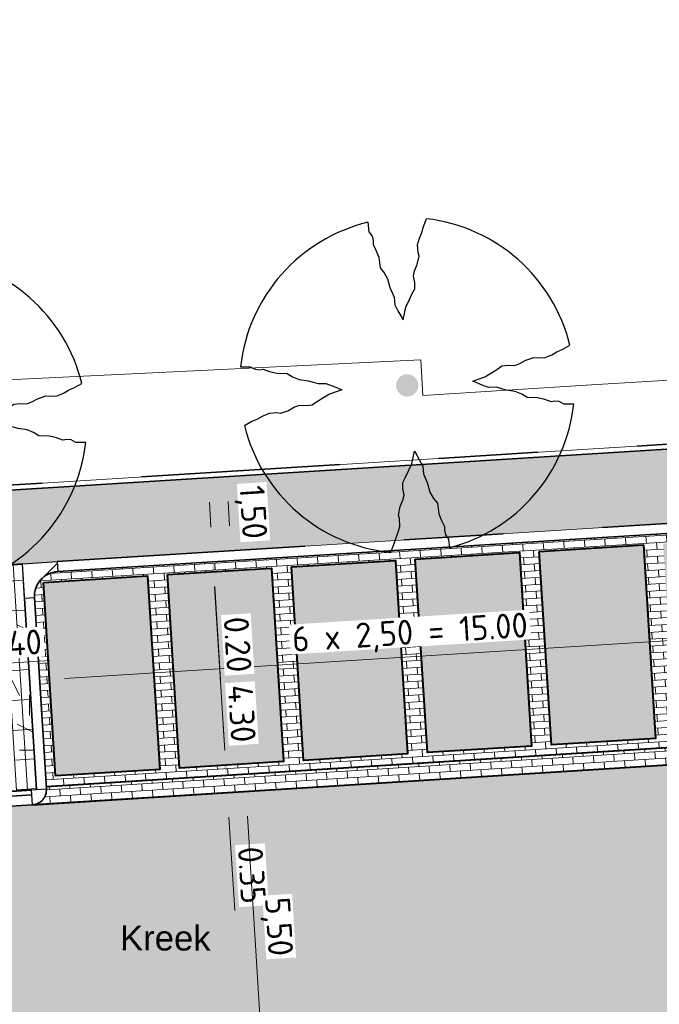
# Model space of a CAD drawing. Header units: metres. Extents: x 162305 to 163132, y 502542 to 502928.
# Tile 167 of 222: x 162602 to 162615, y 502749 to 502769. Entities that reach past the tile are written whole.
import ezdxf

# ---------------------------------------------------------------- set-up
doc = ezdxf.new("R2010")
doc.units = ezdxf.units.M
doc.linetypes.add('VH-OPSLUITBAND-SO', pattern=[10, 4, -2, 2, -2])
doc.linetypes.add('VH-TROTTOIRBAND-SO', pattern=[15, 5, -2, 2, -2, 2, -2])
for name, color, linetype, lineweight in [('N-BH-VH-MATERIAALGRENS-G', 7, 'Continuous', 40), ('N-WE-GR-GRAS-A-200', 62, 'Continuous', 18), ('N-WE-VH-KANTOPSLUITING_VOORKANTBAND-G', 50, 'Continuous', 35), ('N-WE-VH-OPENVERHARDING_BETONSTRAATSTEEN-A', 92, 'Continuous', 18), ('N-WE-VH-OPENVERHARDING_BETONSTRAATSTEEN-A-200', 92, 'Continuous', 18), ('N-WE-VH-OPENVERHARDING_TEGEL-A', 92, 'Continuous', 18), ('NW-HOEKELEMENT PARKEERPLAATS', 2, 'Continuous', 30), ('X-XX-AL-LEGENDA-G', 7, 'Continuous', 0), ('X-XX-AL-M', 7, 'Continuous', 18)]:
    doc.layers.add(name, color=color, linetype=linetype, lineweight=lineweight)
for name, color, linetype, lineweight, true_color in [('N-BH-VH-VERHARDING_BETONSTRAATSTEEN-Matje', 253, 'Continuous', 13, 0x828282), ('N-BH-VH-VERHARDING_TEGEL-A', 253, 'Continuous', 13, 0x828282), ('N-BH-VH-VERHARDING_TEGEL-Grijs', 253, 'Continuous', 13, 0x828282), ('N-WE-GR-BOOM-S', 3, 'Continuous', 25, 0x00ff00), ('N-WE-GR-PLANTGATVERBETERING-A', 92, 'Continuous', 13, 0x00bd00), ('N-WE-VH-GOOT_BSS-G', 5, 'Continuous', 35, 0x0000ff), ('N-WE-VH-KANTOPSLUITING_OPSLUITBAND_100X200-G', 150, 'VH-OPSLUITBAND-SO', 35, 0x007fff), ('N-WE-VH-KANTOPSLUITING_TROTTOIRBAND_180X200-G', 6, 'VH-TROTTOIRBAND-SO', 35, 0xff00ff)]:
    doc.layers.add(name, color=color, linetype=linetype, lineweight=lineweight, true_color=true_color)
doc.layers.add('X-XX-AL-HULPLIJN 01-G', color=1, linetype='Continuous', lineweight=18, true_color=0xff0000, plot=False)
doc.styles.add('NLCS-ISO-M200-T25', font='NLCS-ISO.ttf', dxfattribs={"height": 0.5})
doc.styles.add('StyleArial', font='arial.ttf')
doc.dimstyles.new('NLCS-M200-T25-PIJL_L2_H2', dxfattribs={"dimscale": 0.2, "dimtxt": 2.5, "dimasz": 2.5, "dimexe": 2, "dimexo": 2, "dimgap": 0.7, "dimtad": 1, "dimzin": 0, "dimdsep": 46, "dimtxsty": 'NLCS-ISO-M200-T25', "dimcen": 0, "dimdle": 2, "dimclrd": 256, "dimclre": 256, "dimclrt": 256, "dimazin": 0, "dimtfac": 1, "dimtdec": 3, "dimtofl": 0, "dimtmove": 0, "dimatfit": 3, "dimfxl": 2, "dimfxlon": 1, "dimtfillclr": 256, "dimtolj": 1, "dimtzin": 0, "dimlwd": -1, "dimlwe": -1, "dimarcsym": 0})
pattern_1 = [(0, (0, 0), (2, 2), [0.5, -1.5]), (0, (1.1, 1.2), (2, 2), [0.5, -1.5]), (90, (0.2, 0.7), (-2, 2), [0.5, -1.5]), (90, (1, 1.4), (-2, 2), [0.5, -1.5]), (45, (0.4, 1.4), (0, 2), [0.5, -2.328427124]), (135, (1.1, 0), (-2, 0), [0.5, -2.328427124]), (26.5650512, (0.5, 0.6), (2, 8e-10), [0.5, -3.972135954]), (26.5650512, (1.4, 1.6), (2, 8e-10), [0.5, -3.972135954]), (63.43494882, (1.4, 0), (1e-10, 2), [0.5, -3.972135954]), (63.43494882, (0.5, 0.9), (1e-10, 2), [0.5, -3.972135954]), (63.43494882, (1.2, 0.4), (1e-10, 2), [0.5, -3.972135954]), (116.5650512, (0, 1.1), (-8e-10, 2), [0.5, -3.972135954]), (153.43494882, (0.4, 0.3), (-2, 1e-10), [0.5, -3.972135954])]

# ---------------------------------------------------------------- blocks, each defined once
blk = doc.blocks.new('*D340')
at = {"layer": 'Defpoints', "color": 0, "transparency": 16777216}
for p in [(162617.35, 502756.75), (162602.381, 502755.779), (162602.404, 502755.414)]:
    blk.add_point(p, dxfattribs=at)
at = {"layer": 'X-XX-AL-M', "transparency": 16777216}
for p, q in [((162617.375, 502756.351), (162617.4, 502755.952)), ((162616.876, 502756.32), (162602.903, 502755.445)), ((162602.404, 502755.414), (162602.429, 502755.015))]:
    blk.add_line(p, q, dxfattribs=at)
for points in [[(162616.871, 502756.403), (162616.881, 502756.236), (162617.375, 502756.351)], [(162602.898, 502755.528), (162602.908, 502755.362), (162602.404, 502755.414)]]:
    blk.add_solid(points, dxfattribs=at)
at = {"layer": 'X-XX-AL-M', "transparency": 16777216, "insert": (162609.862, 502756.321), "char_height": 0.5, "attachment_point": 5, "rotation": 3.5814, "style": 'NLCS-ISO-M200-T25', "bg_fill": 3, "box_fill_scale": 1.1, "bg_fill_color": 256, "bg_fill_true_color": 13158600, "bg_fill_transparency": 0}
blk.add_mtext('\\A1;6 x 2,50 = 15.00', dxfattribs=at)
blk = doc.blocks.new('*D343')
at = {"layer": 'Defpoints', "color": 0, "transparency": 16777216}
for p in [(162600.185, 502755.655), (162599.848, 502754.635), (162600.248, 502754.65)]:
    blk.add_point(p, dxfattribs=at)
at = {"layer": 'X-XX-AL-M', "transparency": 16777216}
for p, q in [((162599.81, 502755.231), (162599.76, 502756.03)), ((162600.21, 502755.256), (162600.16, 502756.055)), ((162600.684, 502755.687), (162602.61, 502755.807)), ((162599.286, 502755.599), (162598.787, 502755.568))]:
    blk.add_line(p, q, dxfattribs=at)
for points in [[(162600.678, 502755.77), (162600.689, 502755.603), (162600.185, 502755.655)], [(162599.281, 502755.682), (162599.292, 502755.516), (162599.785, 502755.63)]]:
    blk.add_solid(points, dxfattribs=at)
at = {"layer": 'X-XX-AL-M', "transparency": 16777216, "insert": (162601.872, 502756.152), "char_height": 0.5, "attachment_point": 5, "rotation": 3.5814, "style": 'NLCS-ISO-M200-T25', "bg_fill": 3, "box_fill_scale": 1.1, "bg_fill_color": 256, "bg_fill_true_color": 13158600, "bg_fill_transparency": 0}
blk.add_mtext('\\A1;0.40', dxfattribs=at)
blk = doc.blocks.new('*D344')
at = {"layer": 'Defpoints', "color": 0, "transparency": 16777216}
for p in [(162605.894, 502757.792), (162606.106, 502757.805), (162606.5, 502753.521)]:
    blk.add_point(p, dxfattribs=at)
at = {"layer": 'X-XX-AL-M', "transparency": 16777216}
for p, q in [((162605.894, 502757.792), (162605.494, 502757.767)), ((162606.131, 502753.999), (162605.925, 502757.292)), ((162606.162, 502753.5), (162605.763, 502753.475))]:
    blk.add_line(p, q, dxfattribs=at)
for points in [[(162606.008, 502757.298), (162605.842, 502757.287), (162605.894, 502757.792)], [(162606.214, 502754.004), (162606.048, 502753.994), (162606.162, 502753.5)]]:
    blk.add_solid(points, dxfattribs=at)
at = {"layer": 'X-XX-AL-M', "transparency": 16777216, "insert": (162606.475, 502754.741), "char_height": 0.5, "attachment_point": 5, "rotation": 273.5814, "style": 'NLCS-ISO-M200-T25', "bg_fill": 3, "box_fill_scale": 1.1, "bg_fill_color": 256, "bg_fill_true_color": 13158600, "bg_fill_transparency": 0}
blk.add_mtext('\\A1;4.30', dxfattribs=at)
blk = doc.blocks.new('*D345')
at = {"layer": 'Defpoints', "color": 0, "transparency": 16777216}
for p in [(162605.885, 502757.991), (162606.099, 502758.005), (162606.087, 502757.804)]:
    blk.add_point(p, dxfattribs=at)
at = {"layer": 'X-XX-AL-M', "transparency": 16777216}
for p, q in [((162605.854, 502758.49), (162605.823, 502758.989)), ((162605.885, 502757.991), (162605.486, 502757.966)), ((162605.898, 502757.792), (162605.498, 502757.767)), ((162605.929, 502757.293), (162606.046, 502755.416))]:
    blk.add_line(p, q, dxfattribs=at)
for points in [[(162605.937, 502758.496), (162605.771, 502758.485), (162605.885, 502757.991)], [(162606.012, 502757.298), (162605.846, 502757.288), (162605.898, 502757.792)]]:
    blk.add_solid(points, dxfattribs=at)
at = {"layer": 'X-XX-AL-M', "transparency": 16777216, "insert": (162606.392, 502756.129), "char_height": 0.5, "attachment_point": 5, "rotation": 273.5814, "style": 'NLCS-ISO-M200-T25', "bg_fill": 3, "box_fill_scale": 1.1, "bg_fill_color": 256, "bg_fill_true_color": 13158600, "bg_fill_transparency": 0}
blk.add_mtext('\\A1;0.20', dxfattribs=at)
blk = doc.blocks.new('*D220')
at = {"layer": 'Defpoints', "color": 0, "transparency": 16777216}
for p in [(162605.69, 502759.477), (162606.041, 502758.001)]:
    blk.add_point(p, dxfattribs=at)
at = {"layer": 'X-XX-AL-M', "transparency": 16777216}
for p, q in [((162606.09, 502759.502), (162606.565, 502759.531)), ((162606.197, 502759.007), (162606.228, 502758.514)), ((162606.259, 502758.015), (162606.658, 502758.04))]:
    blk.add_line(p, q, dxfattribs=at)
for points in [[(162606.28, 502759.013), (162606.114, 502759.002), (162606.166, 502759.506)], [(162606.311, 502758.519), (162606.145, 502758.509), (162606.259, 502758.015)]]:
    blk.add_solid(points, dxfattribs=at)
at = {"layer": 'X-XX-AL-M', "transparency": 16777216, "insert": (162606.652, 502758.788), "char_height": 0.5, "attachment_point": 5, "rotation": 273.5814, "style": 'NLCS-ISO-M200-T25', "bg_fill": 3, "box_fill_scale": 1.1, "bg_fill_color": 256, "bg_fill_true_color": 13158600, "bg_fill_transparency": 0}
blk.add_mtext('\\A1;1,50', dxfattribs=at)
at = {"layer": 'Defpoints', "color": 0, "transparency": 16777216}
blk.add_point((162606.259, 502758.015), dxfattribs=at)
blk = doc.blocks.new('*D221')
at = {"layer": 'Defpoints', "color": 0, "transparency": 16777216}
for p in [(162606.395, 502753.514), (162606.368, 502753.162), (162606.183, 502753.151)]:
    blk.add_point(p, dxfattribs=at)
at = {"layer": 'X-XX-AL-M', "transparency": 16777216}
for p, q in [((162606.13, 502753.999), (162606.099, 502754.498)), ((162606.161, 502753.5), (162605.762, 502753.475)), ((162606.183, 502753.151), (162605.784, 502753.126)), ((162606.214, 502752.652), (162606.332, 502750.775))]:
    blk.add_line(p, q, dxfattribs=at)
for points in [[(162606.213, 502754.004), (162606.047, 502753.994), (162606.161, 502753.5)], [(162606.298, 502752.657), (162606.131, 502752.646), (162606.183, 502753.151)]]:
    blk.add_solid(points, dxfattribs=at)
at = {"layer": 'X-XX-AL-M', "transparency": 16777216, "insert": (162606.678, 502751.488), "char_height": 0.5, "attachment_point": 5, "rotation": 273.5814, "style": 'NLCS-ISO-M200-T25', "bg_fill": 3, "box_fill_scale": 1.1, "bg_fill_color": 256, "bg_fill_true_color": 13158600, "bg_fill_transparency": 0}
blk.add_mtext('\\A1;0.35', dxfattribs=at)
blk = doc.blocks.new('*D222')
at = {"layer": 'Defpoints', "color": 0, "transparency": 16777216}
for p in [(162606.557, 502753.174), (162607.381, 502753.225), (162608.158, 502747.75)]:
    blk.add_point(p, dxfattribs=at)
at = {"layer": 'X-XX-AL-M', "transparency": 16777216}
for p, q in [((162606.956, 502753.199), (162606.158, 502753.149)), ((162606.87, 502748.17), (162606.588, 502752.675)), ((162607.301, 502747.696), (162606.502, 502747.646))]:
    blk.add_line(p, q, dxfattribs=at)
for points in [[(162606.672, 502752.68), (162606.505, 502752.67), (162606.557, 502753.174)], [(162606.954, 502748.175), (162606.787, 502748.165), (162606.902, 502747.671)]]:
    blk.add_solid(points, dxfattribs=at)
at = {"layer": 'X-XX-AL-M', "transparency": 16777216, "insert": (162607.169, 502750.45), "char_height": 0.5, "attachment_point": 5, "rotation": 273.5814, "style": 'NLCS-ISO-M200-T25', "bg_fill": 3, "box_fill_scale": 1.1, "bg_fill_color": 256, "bg_fill_true_color": 13158600, "bg_fill_transparency": 0}
blk.add_mtext('\\A1;5,50', dxfattribs=at)
blk = doc.blocks.new('SGR-BOOM_2E GROOTTE')
h = blk.add_hatch(color=256)
edge = h.paths.add_edge_path()
edge.add_arc((-0.002, 0.003), 0.15, 0, 360)
at = {"flags": 128}
for points in [[(-0.393, 2.219), (-0.386, 2.091), (-0.348, 2.03), (-0.339, 1.969), (-0.341, 1.917), (-0.308, 1.837), (-0.277, 1.741), (-0.267, 1.599), (-0.216, 1.531), (-0.176, 1.447), (-0.153, 1.329), (-0.105, 1.196), (-0.101, 1.091), (-0.064, 1.01), (-0.03, 0.939), (-0.003, 0.885), (0.045, 1.05), (0.096, 1.142), (0.143, 1.23), (0.18, 1.291), (0.184, 1.376), (0.173, 1.464), (0.193, 1.531), (0.234, 1.613), (0.265, 1.725), (0.255, 1.772), (0.254, 1.878), (0.285, 1.965), (0.319, 2.036), (0.35, 2.117), (0.397, 2.217)], [(2.214, -0.385), (2.084, -0.378), (2.022, -0.34), (1.963, -0.33), (1.912, -0.335), (1.829, -0.3), (1.734, -0.27), (1.593, -0.259), (1.525, -0.21), (1.44, -0.168), (1.322, -0.144), (1.191, -0.097), (1.084, -0.093), (1.004, -0.057), (0.933, -0.022), (0.879, 0.005), (1.044, 0.053), (1.136, 0.103), (1.224, 0.15), (1.284, 0.188), (1.368, 0.191), (1.458, 0.18), (1.525, 0.201), (1.606, 0.24), (1.719, 0.273), (1.765, 0.263), (1.87, 0.262), (1.959, 0.292), (2.029, 0.328), (2.111, 0.357), (2.212, 0.405)], [(-2.219, 0.389), (-2.089, 0.381), (-2.027, 0.345), (-1.967, 0.335), (-1.916, 0.339), (-1.835, 0.305), (-1.74, 0.274), (-1.598, 0.264), (-1.531, 0.213), (-1.443, 0.17), (-1.325, 0.147), (-1.195, 0.102), (-1.09, 0.098), (-1.008, 0.061), (-0.938, 0.027), (-0.883, 0), (-1.048, -0.048), (-1.141, -0.099), (-1.229, -0.146), (-1.29, -0.183), (-1.374, -0.186), (-1.462, -0.176), (-1.531, -0.196), (-1.612, -0.237), (-1.723, -0.268), (-1.77, -0.258), (-1.876, -0.259), (-1.963, -0.29), (-2.034, -0.323), (-2.115, -0.352), (-2.216, -0.401)], [(-0.36, -2.218), (-0.311, -2.117), (-0.28, -2.037), (-0.248, -1.966), (-0.217, -1.878), (-0.216, -1.773), (-0.228, -1.725), (-0.195, -1.613), (-0.156, -1.531), (-0.135, -1.464), (-0.145, -1.375), (-0.141, -1.292), (-0.104, -1.231), (-0.057, -1.143), (-0.006, -1.05), (0.041, -0.885), (0.069, -0.939), (0.102, -1.01), (0.139, -1.092), (0.144, -1.196), (0.19, -1.328), (0.213, -1.447), (0.255, -1.531), (0.305, -1.599), (0.316, -1.741), (0.347, -1.836), (0.381, -1.918), (0.376, -1.968), (0.387, -2.031), (0.423, -2.09), (0.432, -2.205)]]:
    blk.add_lwpolyline(points, dxfattribs=at)
for start, end in [(100.0002, 170.1098), (10.2999, 79.792), (281.0946, 350.0621), (190.3241, 260.8433)]:
    blk.add_arc((-0.002, 0.003), 2.25, start, end)

msp = doc.modelspace()

# ---------------------------------------------------------------- hatches: boundary and pattern name
at = {"layer": 'N-WE-GR-GRAS-A-200'}
h = msp.add_hatch(dxfattribs=at)
h.set_pattern_fill('AGR-GRAS_02-SO', color=256, scale=0.2, style=0, pattern_type=2)
h.set_pattern_definition(pattern_1)
h.paths.add_polyline_path([(162421.517, 502819.726), (162435.034, 502820.576), (162435.169, 502820.432), (162435.343, 502820.275), (162435.553, 502820.121), (162435.897, 502819.944), (162436.228, 502819.841), (162436.649, 502819.789), (162442.014, 502820.095), (162442.181, 502820.21), (162442.325, 502817.953), (162445.008, 502818.123), (162446.244, 502817.251), (162443.192, 502817.061), (162443.511, 502811.925), (162442.505, 502811.858), (162442.17, 502817.226), (162424.634, 502816.13), (162424.643, 502815.982), (162424.967, 502810.771), (162422.081, 502810.59)])
edge = h.paths.add_edge_path(flags=16)
edge.add_ellipse((162362.043, 502852.57), major_axis=(-0.0024, 0.0374), ratio=0.999228, start_angle=0, end_angle=360, ccw=False)
edge = h.paths.add_edge_path(flags=16)
edge.add_ellipse((162362.585, 502843.074), major_axis=(-0.0024, 0.0374), ratio=0.999228, start_angle=0, end_angle=360, ccw=False)
edge = h.paths.add_edge_path(flags=16)
edge.add_ellipse((162361.375, 502862.47), major_axis=(-0.0024, 0.0374), ratio=0.999228, start_angle=0, end_angle=360, ccw=False)
h.paths.add_polyline_path([(162362.219, 502859.55), (162362.319, 502859.557), (162363.515, 502840.078), (162363.415, 502840.072), (162363.443, 502839.623), (162363.543, 502839.629), (162363.629, 502838.217), (162362.822, 502838.159), (162362.786, 502838.484), (162362.788, 502838.484), (162362.758, 502838.774), (162362.163, 502845.491), (162360.898, 502866.676), (162361.878, 502866.739), (162362.291, 502860.006), (162362.191, 502860)])
h.paths.add_polyline_path([(162370.36, 502859.13), (162370.182, 502861.923), (162370.463, 502861.92), (162370.486, 502861.402), (162370.779, 502861.415), (162370.814, 502860.896), (162371.337, 502860.935), (162371.387, 502859.961), (162371.777, 502859.979), (162371.78, 502859.223)])
edge = h.paths.add_edge_path(flags=16)
edge.add_ellipse((162389.544, 502924.307), major_axis=(-0.0024, 0.0375), ratio=0.999228, start_angle=0, end_angle=360, ccw=False)
edge = h.paths.add_edge_path(flags=16)
edge.add_ellipse((162379.964, 502923.711), major_axis=(-0.0024, 0.0375), ratio=0.999228, start_angle=0, end_angle=360, ccw=False)
h.paths.add_polyline_path([(162371.042, 502923.041), (162371.029, 502923.547), (162371.022, 502923.655), (162398.112, 502925.305), (162398.145, 502924.764)])
edge = h.paths.add_edge_path(flags=16)
edge.add_ellipse((162472.361, 502871.473), major_axis=(-0.0024, 0.0375), ratio=0.999228, start_angle=0, end_angle=360, ccw=False)
edge = h.paths.add_edge_path(flags=16)
edge.add_ellipse((162472.286, 502872.403), major_axis=(-0.0024, 0.0375), ratio=0.999228, start_angle=0, end_angle=360, ccw=False)
edge = h.paths.add_edge_path(flags=16)
edge.add_ellipse((162481.311, 502872.974), major_axis=(-0.0024, 0.0375), ratio=0.999228, start_angle=0, end_angle=360, ccw=False)
edge = h.paths.add_edge_path(flags=16)
edge.add_ellipse((162481.4, 502872.078), major_axis=(-0.0024, 0.0375), ratio=0.999228, start_angle=0, end_angle=360, ccw=False)
edge = h.paths.add_edge_path(flags=16)
edge.add_ellipse((162491.481, 502873.637), major_axis=(-0.0024, 0.0375), ratio=0.999228, start_angle=0, end_angle=360, ccw=False)
edge = h.paths.add_edge_path()
edge.add_line((162491.614, 502871.718), (162490.496, 502871.657))
edge.add_line((162490.496, 502871.657), (162490.491, 502871.77))
edge.add_line((162490.491, 502871.77), (162478.157, 502870.992))
edge.add_line((162478.157, 502870.992), (162470.974, 502870.605))
edge.add_line((162470.974, 502870.605), (162470.856, 502872.5))
edge.add_line((162470.856, 502872.5), (162485.627, 502873.415))
edge.add_line((162485.627, 502873.415), (162493.227, 502873.874))
edge.add_line((162493.227, 502873.874), (162492.846, 502880.392))
edge.add_line((162492.846, 502880.392), (162493.987, 502880.465))
edge.add_line((162493.987, 502880.465), (162494.519, 502871.874))
edge.add_line((162494.519, 502871.874), (162491.646, 502871.719))
edge.add_ellipse((162491.628, 502871.752), major_axis=(-0.0024, 0.0375), ratio=0.999228, start_angle=204.2611, end_angle=514.6215)
h.paths.add_polyline_path([(162503.076, 502855.443), (162503.175, 502855.449), (162503.182, 502855.349), (162507.723, 502855.63), (162508.325, 502845.898), (162508.826, 502845.929), (162509.922, 502845.996), (162508.48, 502869.305), (162502.561, 502868.939), (162502.362, 502868.295), (162502.373, 502866.891)])
h.paths.add_polyline_path([(162538.734, 502870.453), (162538.737, 502870.459), (162538.743, 502870.478), (162538.747, 502870.497), (162538.75, 502870.516), (162538.751, 502870.535), (162538.75, 502870.553), (162538.747, 502870.572), (162538.743, 502870.591), (162538.737, 502870.611), (162538.729, 502870.629), (162538.722, 502870.641), (162538.703, 502870.938), (162537.951, 502870.89), (162537.968, 502870.619), (162537.965, 502870.611), (162537.958, 502870.591), (162537.954, 502870.572), (162537.952, 502870.553), (162537.951, 502870.535), (162537.952, 502870.516), (162537.954, 502870.497), (162537.958, 502870.478), (162537.965, 502870.459), (162537.973, 502870.44), (162537.98, 502870.426), (162537.999, 502870.138), (162538.751, 502870.186)], flags=16)
edge = h.paths.add_edge_path(flags=16)
edge.add_ellipse((162531.906, 502869.982), major_axis=(-0.25, 0), ratio=1, start_angle=-146.5113, end_angle=206.759, ccw=False)
edge.add_line((162532.115, 502870.12), (162532.13, 502870.095))
edge = h.paths.add_edge_path(flags=16)
edge.add_ellipse((162511.919, 502869.277), major_axis=(-0.0024, 0.0375), ratio=0.999228, start_angle=0, end_angle=360, ccw=False)
edge = h.paths.add_edge_path(flags=16)
edge.add_ellipse((162522.497, 502868.462), major_axis=(-0.0024, 0.0375), ratio=0.999228, start_angle=0, end_angle=360, ccw=False)
edge = h.paths.add_edge_path(flags=16)
edge.add_ellipse((162522.447, 502869.89), major_axis=(-0.0024, 0.0375), ratio=0.999228, start_angle=0, end_angle=360, ccw=False)
edge = h.paths.add_edge_path(flags=16)
edge.add_ellipse((162532.379, 502869.057), major_axis=(-0.0024, 0.0375), ratio=0.999228, start_angle=0, end_angle=360, ccw=False)
edge = h.paths.add_edge_path()
edge.add_line((162511.902, 502867.747), (162510.21, 502867.645))
edge.add_line((162510.21, 502867.645), (162510.109, 502869.306))
edge.add_line((162510.109, 502869.306), (162538.74, 502871.078))
edge.add_line((162538.74, 502871.078), (162538.844, 502869.377))
edge.add_line((162538.844, 502869.377), (162511.943, 502867.75))
edge.add_ellipse((162511.92, 502867.78), major_axis=(-0.0024, 0.0375), ratio=0.999228, start_angle=212.8954, end_angle=506.7392)
edge = h.paths.add_edge_path(flags=16)
edge.add_ellipse((162554.017, 502704.407), major_axis=(-0.25, 0), ratio=1, start_angle=-19.7806, end_angle=333.4897, ccw=False)
edge.add_line((162553.781, 502704.492), (162553.793, 502704.519))
edge = h.paths.add_edge_path()
edge.add_ellipse((162551.443, 502714.761), major_axis=(-0.579, 0), ratio=1, start_angle=88.3276, end_angle=98.4248)
edge.add_line((162551.528, 502714.188), (162556.303, 502714.513))
edge.add_line((162556.303, 502714.513), (162556.577, 502710.125))
edge.add_line((162556.577, 502710.125), (162556.776, 502710.137))
edge.add_line((162556.776, 502710.137), (162556.846, 502709.236))
edge.add_line((162556.846, 502709.236), (162552.732, 502708.974))
edge.add_line((162552.732, 502708.974), (162552.986, 502704.982))
edge.add_line((162552.986, 502704.982), (162557.154, 502705.248))
edge.add_line((162557.154, 502705.248), (162557.171, 502705.029))
edge.add_line((162557.171, 502705.029), (162577.095, 502706.273))
edge.add_line((162577.095, 502706.273), (162577.219, 502706.826))
edge.add_line((162577.219, 502706.826), (162577.305, 502705.378))
edge.add_line((162577.305, 502705.378), (162549.792, 502703.693))
edge.add_line((162549.792, 502703.693), (162549.16, 502713.814))
edge.add_line((162549.16, 502713.814), (162549.362, 502713.826))
edge.add_line((162549.362, 502713.826), (162549.356, 502713.926))
edge.add_line((162549.356, 502713.926), (162550.264, 502713.982))
edge.add_ellipse((162550.22, 502714.681), major_axis=(-0.7, 0), ratio=1, start_angle=93.5531, end_angle=128.9932)
edge.add_line((162550.661, 502714.137), (162551.426, 502714.182))
edge = h.paths.add_edge_path(flags=16)
edge.add_ellipse((162508.182, 502708.963), major_axis=(-0.0024, 0.0375), ratio=0.999228, start_angle=0, end_angle=360, ccw=False)
edge = h.paths.add_edge_path(flags=16)
edge.add_ellipse((162498.418, 502708.139), major_axis=(-0.0024, 0.0375), ratio=0.999228, start_angle=0, end_angle=360, ccw=False)
edge = h.paths.add_edge_path(flags=16)
edge.add_ellipse((162487.929, 502707.676), major_axis=(-0.0024, 0.0375), ratio=0.999228, start_angle=0, end_angle=360, ccw=False)
edge = h.paths.add_edge_path(flags=16)
edge.add_ellipse((162478.214, 502707.105), major_axis=(-0.0024, 0.0375), ratio=0.999228, start_angle=0, end_angle=360, ccw=False)
h.paths.add_polyline_path([(162476.685, 502707.087), (162505.879, 502708.912), (162539.79, 502710.978), (162539.851, 502709.987), (162476.746, 502706.099)])
edge = h.paths.add_edge_path(flags=16)
edge.add_ellipse((162395.834, 502721.362), major_axis=(-0.0024, 0.0374), ratio=0.999228, start_angle=0, end_angle=360, ccw=False)
edge = h.paths.add_edge_path(flags=16)
edge.add_ellipse((162396.47, 502711.185), major_axis=(-0.0024, 0.0374), ratio=0.999228, start_angle=0, end_angle=360, ccw=False)
edge = h.paths.add_edge_path()
edge.add_line((162395.383, 502731.715), (162396.765, 502708.907))
edge.add_line((162396.765, 502708.907), (162397.036, 502704.3))
edge.add_line((162397.036, 502704.3), (162396.295, 502704.256))
edge.add_line((162396.295, 502704.256), (162395.798, 502704.697))
edge.add_line((162395.798, 502704.697), (162394.018, 502733.935))
edge.add_line((162394.018, 502733.935), (162394.9, 502734.934))
edge.add_line((162394.9, 502734.934), (162395.187, 502734.952))
edge.add_line((162395.187, 502734.952), (162395.379, 502731.782))
edge.add_ellipse((162395.364, 502731.747), major_axis=(-0.0024, 0.0374), ratio=0.999228, start_angle=333.5251, end_angle=566.1217)
edge = h.paths.add_edge_path(flags=16)
edge.add_ellipse((162599.331, 502707.364), major_axis=(-0.0024, 0.0375), ratio=0.999228, start_angle=0, end_angle=360, ccw=False)
edge = h.paths.add_edge_path(flags=16)
edge.add_ellipse((162589.565, 502706.823), major_axis=(-0.0024, 0.0375), ratio=0.999228, start_angle=0, end_angle=360, ccw=False)
edge = h.paths.add_edge_path()
edge.add_ellipse((162583.961, 502706.24), major_axis=(-0.25, 0), ratio=1, start_angle=93.4892, end_angle=273.4892)
edge.add_line((162583.945, 502706.489), (162583.943, 502706.535))
edge.add_line((162583.943, 502706.535), (162608.977, 502708.062))
edge.add_line((162608.977, 502708.062), (162609.022, 502707.322))
edge.add_line((162609.022, 502707.322), (162583.988, 502705.788))
edge.add_line((162583.988, 502705.788), (162583.976, 502705.99))
edge = h.paths.add_edge_path(flags=16)
edge.add_ellipse((162616.144, 502666.519), major_axis=(-0.0024, 0.0374), ratio=0.999228, start_angle=0, end_angle=360, ccw=False)
edge = h.paths.add_edge_path(flags=16)
edge.add_ellipse((162615.418, 502676.401), major_axis=(-0.0024, 0.0374), ratio=0.999228, start_angle=0, end_angle=360, ccw=False)
edge = h.paths.add_edge_path()
edge.add_ellipse((162615.429, 502664.807), major_axis=(-0.25, 0), ratio=1, start_angle=33.4892, end_angle=333.4892)
edge.add_line((162615.205, 502664.919), (162615.153, 502664.945))
edge.add_line((162615.153, 502664.945), (162613.958, 502684.042))
edge.add_line((162613.958, 502684.042), (162615.141, 502684.116))
edge.add_line((162615.141, 502684.116), (162615.159, 502683.799))
edge.add_line((162615.159, 502683.799), (162616.307, 502665.548))
edge.add_line((162616.307, 502665.548), (162616.303, 502665.534))
edge.add_line((162616.303, 502665.534), (162616.301, 502665.515))
edge.add_line((162616.301, 502665.515), (162616.3, 502665.496))
edge.add_line((162616.3, 502665.496), (162616.301, 502665.477))
edge.add_line((162616.301, 502665.477), (162616.303, 502665.458))
edge.add_line((162616.303, 502665.458), (162616.308, 502665.439))
edge.add_line((162616.308, 502665.439), (162616.314, 502665.42))
edge.add_line((162616.314, 502665.42), (162616.315, 502665.418))
edge.add_line((162616.315, 502665.418), (162616.722, 502658.942))
edge.add_line((162616.722, 502658.942), (162615.533, 502658.854))
edge.add_line((162615.533, 502658.854), (162615.172, 502664.637))
edge.add_line((162615.172, 502664.637), (162615.22, 502664.669))
h.paths.add_polyline_path([(162613.807, 502655.383), (162613.598, 502658.712), (162613.638, 502658.715), (162613.934, 502653.992), (162582.144, 502652.018), (162582.063, 502653.317)])
h.paths.add_polyline_path([(162630.424, 502647.556), (162630.699, 502642.626), (162628.4, 502642.494), (162627.777, 502642.458), (162627.786, 502642.278), (162603.433, 502640.765), (162603.114, 502645.897), (162602.077, 502645.841), (162602.105, 502645.392), (162602.141, 502645.394), (162602.467, 502640.049), (162633.855, 502641.963), (162634.145, 502641.982), (162633.881, 502644.367), (162633.717, 502645), (162633.378, 502645.727), (162632.876, 502646.364), (162632.286, 502646.854), (162631.624, 502647.211)])
edge = h.paths.add_edge_path(flags=16)
edge.add_ellipse((162567.845, 502652.2), major_axis=(-0.0024, 0.0375), ratio=0.999228, start_angle=0, end_angle=360, ccw=False)
edge = h.paths.add_edge_path()
edge.add_line((162548.046, 502650.768), (162548.03, 502651.015))
edge.add_line((162548.03, 502651.015), (162549.486, 502651.109))
edge.add_line((162549.486, 502651.109), (162549.486, 502650.517))
edge.add_line((162549.486, 502650.517), (162550.286, 502650.517))
edge.add_line((162550.286, 502650.517), (162550.286, 502651.16))
edge.add_line((162550.286, 502651.16), (162558.56, 502651.693))
edge.add_ellipse((162558.587, 502651.719), major_axis=(-0.0024, 0.0375), ratio=0.999228, start_angle=129.7834, end_angle=230.2968)
edge.add_line((162558.617, 502651.697), (162573.877, 502652.68))
edge.add_line((162573.877, 502652.68), (162573.944, 502651.609))
edge.add_line((162573.944, 502651.609), (162548.093, 502650.004))
edge.add_line((162548.093, 502650.004), (162548.05, 502650.705))
edge.add_ellipse((162548.028, 502650.735), major_axis=(-0.0024, 0.0375), ratio=0.999228, start_angle=211.6727, end_angle=328.1784)
edge = h.paths.add_edge_path(flags=16)
edge.add_ellipse((162430.665, 502659.865), major_axis=(-0.0024, 0.0375), ratio=0.999228, start_angle=0, end_angle=360, ccw=False)
edge = h.paths.add_edge_path(flags=16)
edge.add_ellipse((162420.419, 502659.642), major_axis=(-0.0024, 0.0375), ratio=0.999228, start_angle=0, end_angle=360, ccw=False)
edge = h.paths.add_edge_path(flags=16)
edge.add_ellipse((162411.256, 502659.155), major_axis=(-0.0024, 0.0375), ratio=0.999228, start_angle=0, end_angle=360, ccw=False)
h.paths.add_polyline_path([(162435.507, 502661.043), (162435.323, 502659.857), (162409.633, 502658.262), (162409.562, 502659.421), (162417.311, 502659.909), (162417.311, 502659.564), (162418.111, 502659.564), (162418.111, 502659.962)])
edge = h.paths.add_edge_path()
edge.add_arc((162406.536, 502665.135), 0.25, 314.1361, 386.759)
edge.add_line((162406.759, 502665.248), (162406.744, 502665.273))
edge.add_arc((162406.536, 502665.135), 0.25, 33.4892, 53.1521)
edge.add_line((162406.686, 502665.335), (162405.617, 502682.119))
edge.add_line((162405.617, 502682.119), (162404.587, 502699.361))
edge.add_line((162404.587, 502699.361), (162405.114, 502699.394))
edge.add_line((162405.114, 502699.394), (162407.566, 502659.298))
edge.add_line((162407.566, 502659.298), (162407.073, 502659.267))
edge.add_line((162407.073, 502659.267), (162407.068, 502659.343))
edge.add_line((162407.068, 502659.343), (162407.062, 502659.43))
edge.add_line((162407.062, 502659.43), (162406.71, 502664.956))
h.paths.add_polyline_path([(162384.175, 502626.989), (162385.046, 502626.592), (162372.825, 502599.014), (162371.335, 502595.495), (162370.722, 502593.495), (162370.394, 502591.743), (162370.27, 502590.819), (162370.22, 502589.04), (162370.38, 502587.03), (162370.565, 502585.909), (162371.415, 502583.295), (162372.193, 502581.707), (162370.908, 502584.33), (162369.966, 502586.806), (162369.747, 502588.04), (162369.616, 502589.543), (162369.609, 502591.028), (162369.765, 502592.585), (162370.157, 502594.429), (162370.745, 502596.215), (162373.739, 502603.155), (162382.073, 502622.389), (162383.982, 502627.016)])
h.paths.add_polyline_path([(162633.546, 502600.513), (162633.828, 502595.971), (162634.923, 502596.039), (162635.361, 502596.088), (162635.807, 502596.254), (162636.127, 502596.481), (162636.395, 502596.782), (162636.609, 502597.185), (162636.68, 502597.521), (162636.692, 502597.852), (162636.458, 502601.632), (162636.458, 502601.69), (162604.902, 502599.753), (162604.852, 502599.75), (162605.149, 502595.651), (162605.325, 502595.091), (162605.529, 502594.771), (162606.031, 502594.327), (162606.489, 502594.101), (162606.98, 502594.014), (162607.398, 502594.03), (162607.379, 502594.329), (162607.479, 502594.335), (162607.197, 502598.877)])
h = msp.add_hatch(dxfattribs=at)
h.set_pattern_fill('AGR-GRAS_02-SO', color=256, scale=0.2, style=0, pattern_type=2)
h.set_pattern_definition(pattern_1)
h.paths.add_polyline_path([(162602.768, 502757.596, 0.328151), (162602.314, 502757.216), (162602.092, 502757.202), (162602.057, 502757.752), (162602.756, 502757.796)])
h = msp.add_hatch(dxfattribs=at)
h.set_pattern_fill('AGR-GRAS_02-SO', color=256, scale=0.2, style=0, pattern_type=2)
h.set_pattern_definition(pattern_1)
h.paths.add_polyline_path([(162602.103, 502756.72), (162602.318, 502753.209), (162601.942, 502753.186), (162601.705, 502756.981), (162602.104, 502757.006), (162602.122, 502756.721)], flags=0)
at = {"layer": 'N-WE-VH-OPENVERHARDING_BETONSTRAATSTEEN-A', "true_color": 0x333333}
h = msp.add_hatch(dxfattribs=at)
h.set_pattern_fill('AVH-BSS_DIKFORMAAT_HALFST', color=250, scale=2, angle=273.5529, pattern_type=2)
h.set_pattern_definition([(273.552878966, (0, 0), (0.23225760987, -0.40037657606), [0.138, -0.138]), (3.552878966, (0, 0), (-0.00855181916, 0.137734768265), [])])
h.paths.add_polyline_path([(162617.271, 502758.003, 0.414214), (162616.741, 502758.47), (162602.768, 502757.596, 0.414214), (162602.301, 502757.066), (162602.538, 502753.273), (162617.509, 502754.21)])
h.paths.add_polyline_path([(162609.811, 502753.929), (162607.715, 502753.798), (162607.472, 502757.69), (162609.568, 502757.821)], flags=16)
h.paths.add_polyline_path([(162609.967, 502757.846), (162612.063, 502757.977), (162612.306, 502754.085), (162610.21, 502753.954)], flags=16)
h.paths.add_polyline_path([(162607.316, 502753.773), (162605.22, 502753.641), (162604.977, 502757.534), (162607.073, 502757.665)], flags=16)
h.paths.add_polyline_path([(162612.462, 502758.002), (162614.558, 502758.133), (162614.802, 502754.241), (162612.706, 502754.11)], flags=16)
h.paths.add_polyline_path([(162604.821, 502753.616), (162602.725, 502753.485), (162602.482, 502757.378), (162604.577, 502757.509)], flags=16)
h.paths.add_polyline_path([(162614.957, 502758.158), (162617.053, 502758.29), (162617.297, 502754.397), (162615.201, 502754.266)], flags=16)
at = {"layer": 'N-WE-VH-OPENVERHARDING_BETONSTRAATSTEEN-A', "true_color": 0xffffff}
h = msp.add_hatch(dxfattribs=at)
h.set_pattern_fill('AVH-BSS_KEIFORMAAT_ELLEBOOG', scale=2, angle=93.5118, pattern_type=2)
h.set_pattern_definition([(93.511808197, (0, 0), (-0.22246905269, 0.19674226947), [0.63, -0.21]), (3.511808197, (-0.41921, -0.02573), (-0.22246905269, 0.19674226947), [0.63, -0.21])])
h.paths.add_polyline_path([(162614.957, 502758.158), (162617.053, 502758.29), (162617.297, 502754.397), (162615.201, 502754.266)])
h.paths.add_polyline_path([(162612.462, 502758.002), (162614.558, 502758.133), (162614.802, 502754.241), (162612.706, 502754.11)])
h.paths.add_polyline_path([(162609.967, 502757.846), (162612.063, 502757.977), (162612.306, 502754.085), (162610.21, 502753.954)])
h.paths.add_polyline_path([(162607.472, 502757.69), (162609.568, 502757.821), (162609.811, 502753.929), (162607.715, 502753.798)])
h.paths.add_polyline_path([(162604.977, 502757.534), (162607.073, 502757.665), (162607.316, 502753.773), (162605.22, 502753.641)])
h.paths.add_polyline_path([(162602.482, 502757.378), (162604.577, 502757.509), (162604.821, 502753.616), (162602.725, 502753.485)])
h.paths.add_polyline_path([(162597.192, 502757.047), (162599.288, 502757.178), (162599.531, 502753.285), (162597.436, 502753.154)])
h.paths.add_polyline_path([(162594.697, 502756.89), (162596.793, 502757.022), (162597.036, 502753.129), (162594.94, 502752.998)])
h.paths.add_polyline_path([(162592.202, 502756.734), (162594.298, 502756.865), (162594.541, 502752.973), (162592.445, 502752.842)])
h.paths.add_polyline_path([(162589.707, 502756.578), (162591.802, 502756.709), (162592.046, 502752.817), (162589.95, 502752.686)])
h.paths.add_polyline_path([(162587.211, 502756.422), (162589.307, 502756.553), (162589.551, 502752.661), (162587.455, 502752.529)])
h.paths.add_polyline_path([(162584.716, 502756.266), (162586.812, 502756.397), (162587.056, 502752.504), (162584.96, 502752.373)])
h.paths.add_polyline_path([(162566.505, 502755.126), (162568.601, 502755.257), (162568.844, 502751.365), (162566.748, 502751.233)])
h.paths.add_polyline_path([(162564.01, 502754.97), (162566.105, 502755.101), (162566.349, 502751.208), (162564.253, 502751.077)])
h.paths.add_polyline_path([(162561.514, 502754.813), (162563.61, 502754.945), (162563.854, 502751.052), (162561.758, 502750.921)])
h.paths.add_polyline_path([(162559.019, 502754.657), (162561.115, 502754.788), (162561.359, 502750.896), (162559.263, 502750.765)])
h.paths.add_polyline_path([(162556.524, 502754.501), (162558.62, 502754.632), (162558.864, 502750.74), (162556.768, 502750.609)])
h.paths.add_polyline_path([(162554.029, 502754.345), (162556.125, 502754.476), (162556.369, 502750.584), (162554.273, 502750.453)])
at = {"layer": 'N-WE-VH-OPENVERHARDING_BETONSTRAATSTEEN-A', "true_color": 0x333333}
h = msp.add_hatch(dxfattribs=at)
h.set_pattern_fill('AVH-BSS_DIKFORMAAT_HALFST', color=250, scale=2, angle=273.5671, pattern_type=2)
h.set_pattern_definition([(273.56712089, (0, 0), (0.232357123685, -0.40031883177), [0.138, -0.138]), (3.56712089, (0, 0), (-0.008586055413, 0.137732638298), [])])
edge = h.paths.add_edge_path()
edge.add_arc((162617.814, 502754.185), 0.306, 175.3073, 273.058, ccw=False)
edge.add_line((162617.509, 502754.21), (162602.538, 502753.273))
edge.add_arc((162602.239, 502753.21), 0.306, -85.8953, 11.8554, ccw=False)
edge.add_line((162602.26, 502752.905), (162617.83, 502753.88))
at = {"layer": 'N-WE-VH-OPENVERHARDING_BETONSTRAATSTEEN-A-200', "true_color": 0x333333}
h = msp.add_hatch(dxfattribs=at)
h.set_pattern_fill('AVH-BSS_KEIFORMAAT_KEPER-SO', color=250, scale=0.2, angle=3.5504, pattern_type=2)
h.set_pattern_definition([(48.55043389, (0, 0), (-0.01839141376, 0.29641483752), [0.63, -0.21]), (138.55043389, (0.13901, 0.1574), (-0.01839141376, 0.29641483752), [0.63, -0.21])])
edge = h.paths.add_edge_path()
edge.add_line((162553.544, 502749.856), (162553.887, 502744.366))
edge.add_line((162553.887, 502744.366), (162554.438, 502744.401))
edge.add_line((162554.438, 502744.401), (162615.742, 502748.222))
edge.add_line((162615.742, 502748.222), (162618.161, 502748.373))
edge.add_arc((162618.472, 502743.383), 5, 3.5212, 93.5671, ccw=False)
edge.add_line((162623.462, 502743.69), (162622.51, 502759.177))
edge.add_arc((162617.519, 502758.87), 5, -86.4333, 3.5212, ccw=False)
edge.add_line((162617.83, 502753.88), (162602.26, 502752.905))
edge.add_line((162602.26, 502752.905), (162600.065, 502752.768))
edge.add_line((162600.065, 502752.768), (162584.495, 502751.793))
edge.add_line((162584.495, 502751.793), (162578.155, 502751.396))
edge.add_line((162578.155, 502751.396), (162572.167, 502751.022))
edge.add_line((162572.167, 502751.022), (162569.378, 502750.847))
edge.add_line((162569.378, 502750.847), (162553.544, 502749.856))
at = {"layer": 'N-WE-VH-OPENVERHARDING_TEGEL-A', "true_color": 0x333333}
h = msp.add_hatch(dxfattribs=at)
h.set_pattern_fill('AVH-TEGEL_300X300_HALFST', color=250, angle=3.0361, pattern_type=2)
h.set_pattern_definition([(3.03605687, (0, 0), (0.29163426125, 0.165678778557), [0.3, -0.3]), (93.03605687, (0, 0), (-0.29957892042, -0.01588931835), [])])
h.paths.add_polyline_path([(162584.398, 502758.149), (162620.73, 502760.414), (162620.824, 502758.926), (162617.826, 502758.739), (162581.368, 502756.457), (162581.275, 502757.954), (162582.601, 502758.036)])
h = msp.add_hatch(dxfattribs=at)
h.set_pattern_fill('AVH-TEGEL_400X600_BLOK', color=250, angle=3.5974, pattern_type=2)
h.set_pattern_definition([(3.59736166, (0, 0), (-0.0376467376, 0.59881777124), []), (93.59736166, (0, 0), (-0.3992118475, -0.02509782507), [])])
h.paths.add_polyline_path([(162553.496, 502750.053), (162553.206, 502754.694), (162553.605, 502754.719), (162553.889, 502750.178), (162553.789, 502750.172), (162553.796, 502750.072)])
h.paths.add_polyline_path([(162569.365, 502751.047), (162569.359, 502751.146), (162569.259, 502751.14), (162568.975, 502755.681), (162569.374, 502755.706), (162569.665, 502751.065)])
h.paths.add_polyline_path([(162601.942, 502753.186), (162601.658, 502757.727), (162602.057, 502757.752), (162602.342, 502753.211)])
h.paths.add_polyline_path([(162600.345, 502753.086), (162599.946, 502753.061), (162599.662, 502757.602), (162600.061, 502757.627)])
edge = h.paths.add_edge_path()
edge.add_line((162617.818, 502754.079), (162617.811, 502754.179))
edge.add_line((162617.811, 502754.179), (162617.711, 502754.173))
edge.add_line((162617.711, 502754.173), (162617.427, 502758.714))
edge.add_line((162617.427, 502758.714), (162617.826, 502758.739))
edge.add_line((162617.826, 502758.739), (162618.116, 502754.107))
edge.add_arc((162617.519, 502758.87), 4.8, 273.5661, 277.1494, ccw=False)
h.paths.add_polyline_path([(162584.183, 502751.974), (162584.483, 502751.993), (162584.477, 502752.093), (162584.576, 502752.099), (162584.292, 502756.64), (162583.893, 502756.615)])

# ---------------------------------------------------------------- linework, layer by layer
at = {"layer": 'N-BH-VH-MATERIAALGRENS-G'}
for p, q in [((162601.658, 502757.727), (162602.057, 502757.752)), ((162602.538, 502753.273), (162617.509, 502754.21)), ((162602.26, 502752.905), (162617.83, 502753.88)), ((162600.046, 502753.067), (162602.242, 502753.204))]:
    msp.add_line(p, q, dxfattribs=at)
at = {"layer": 'N-BH-VH-MATERIAALGRENS-G', "flags": 128}
for points in [[(162612.462, 502758.002), (162614.558, 502758.133), (162614.802, 502754.241), (162612.706, 502754.11), (162612.462, 502758.002)], [(162609.967, 502757.846), (162612.063, 502757.977), (162612.306, 502754.085), (162610.21, 502753.954), (162609.967, 502757.846)], [(162607.472, 502757.69), (162609.568, 502757.821), (162609.811, 502753.929), (162607.715, 502753.798), (162607.472, 502757.69)], [(162604.977, 502757.534), (162607.073, 502757.665), (162607.316, 502753.773), (162605.22, 502753.641), (162604.977, 502757.534)], [(162602.482, 502757.378), (162604.577, 502757.509), (162604.821, 502753.616), (162602.725, 502753.485), (162602.482, 502757.378)]]:
    msp.add_lwpolyline(points, dxfattribs=at)
at = {"layer": 'N-BH-VH-VERHARDING_BETONSTRAATSTEEN-Matje', "flags": 128}
for points in [[(162612.462, 502758.002), (162614.558, 502758.133), (162614.802, 502754.241), (162612.706, 502754.11), (162612.462, 502758.002)], [(162609.967, 502757.846), (162612.063, 502757.977), (162612.306, 502754.085), (162610.21, 502753.954), (162609.967, 502757.846)], [(162607.472, 502757.69), (162609.568, 502757.821), (162609.811, 502753.929), (162607.715, 502753.798), (162607.472, 502757.69)], [(162604.977, 502757.534), (162607.073, 502757.665), (162607.316, 502753.773), (162605.22, 502753.641), (162604.977, 502757.534)], [(162602.482, 502757.378), (162604.577, 502757.509), (162604.821, 502753.616), (162602.725, 502753.485), (162602.482, 502757.378)]]:
    msp.add_lwpolyline(points, dxfattribs=at)
at = {"layer": 'N-BH-VH-VERHARDING_TEGEL-A', "flags": 128}
msp.add_lwpolyline([(162601.942, 502753.186), (162601.658, 502757.727), (162602.057, 502757.752), (162602.342, 502753.211), (162601.942, 502753.186)], dxfattribs=at)
at = {"layer": 'N-BH-VH-VERHARDING_TEGEL-Grijs', "flags": 128}
msp.add_lwpolyline([(162584.398, 502758.149), (162620.73, 502760.414), (162620.824, 502758.926), (162617.826, 502758.739), (162581.368, 502756.457), (162581.275, 502757.954), (162582.601, 502758.036), (162584.398, 502758.149)], dxfattribs=at)
at = {"layer": 'N-WE-GR-PLANTGATVERBETERING-A', "flags": 128}
msp.add_lwpolyline([(162585.137, 502758.296), (162584.987, 502760.643), (162610.077, 502761.853), (162610.122, 502761.137), (162613.511, 502761.35), (162616.976, 502761.558), (162617.768, 502761.608), (162617.849, 502760.335), (162585.137, 502758.296)], dxfattribs=at)
at = {"layer": 'N-WE-VH-GOOT_BSS-G'}
msp.add_line((162617.509, 502754.21), (162602.538, 502753.273), dxfattribs=at)
at = {"layer": 'N-WE-VH-KANTOPSLUITING_OPSLUITBAND_100X200-G'}
msp.add_line((162584.491, 502758.255), (162620.624, 502760.508), dxfattribs=at)
at = {"layer": 'N-WE-VH-KANTOPSLUITING_TROTTOIRBAND_180X200-G'}
for p, q in [((162602.756, 502757.796), (162616.729, 502758.67)), ((162602.101, 502757.053), (162602.342, 502753.211)), ((162600.052, 502752.967), (162602.248, 502753.105))]:
    msp.add_line(p, q, dxfattribs=at)
at = {"layer": 'N-WE-VH-KANTOPSLUITING_VOORKANTBAND-G'}
msp.add_lwpolyline([(162584.495, 502751.793, 0.414214), (162584.776, 502752.111), (162584.535, 502755.954, -0.414214), (162585.003, 502756.484), (162598.976, 502757.359, -0.414214), (162599.506, 502756.891), (162599.747, 502753.048, 0.414214), (162600.065, 502752.768), (162602.26, 502752.905, 0.414214), (162602.541, 502753.223), (162602.301, 502757.066, -0.414214), (162602.768, 502757.596), (162616.741, 502758.47, -0.414214), (162617.271, 502758.003), (162617.512, 502754.16, 0.414214), (162617.83, 502753.88, 0.414108), (162622.51, 502759.177), (162617.176, 502845.861, 0.414214)], format="xyb", dxfattribs=at)
msp.add_lwpolyline([(162584.398, 502758.149), (162581.702, 502802.029), (162618.031, 502804.282), (162620.73, 502760.414), (162584.397, 502758.149)], dxfattribs=at)
at = {"layer": 'NW-HOEKELEMENT PARKEERPLAATS', "flags": 128}
for points in [[(162602.301, 502757.066), (162602.101, 502757.053), (162602.057, 502757.752), (162602.756, 502757.796), (162602.768, 502757.596)], [(162602.26, 502752.905), (162602.242, 502753.204), (162602.541, 502753.223)]]:
    msp.add_lwpolyline(points, dxfattribs=at)
at = {"layer": 'X-XX-AL-HULPLIJN 01-G', "flags": 128}
msp.add_lwpolyline([(162553.544, 502749.856), (162553.887, 502744.366), (162554.438, 502744.401), (162615.742, 502748.222), (162618.161, 502748.373, -0.414449), (162623.462, 502743.69), (162622.51, 502759.177, -0.413981), (162617.83, 502753.88), (162602.26, 502752.905), (162600.065, 502752.768), (162584.495, 502751.793), (162578.155, 502751.396), (162572.167, 502751.022), (162569.378, 502750.847)], format="xyb", close=True, dxfattribs=at)

# ---------------------------------------------------------------- texts
at = {"layer": 'X-XX-AL-LEGENDA-G', "color": 7, "linetype": 'Continuous', "lineweight": 0, "insert": (162604.935, 502750.22), "char_height": 0.5, "attachment_point": 5, "rotation": 359.8273, "line_spacing_factor": 0.8, "style": 'StyleArial'}
msp.add_mtext('Kreek', dxfattribs=at)

# ---------------------------------------------------------------- next in the draw order: dimensions: what is measured, and where the dimension line sits
at = {"layer": 'X-XX-AL-M'}
dim = msp.add_linear_dim(base=(162602.404, 502755.414), p1=(162617.35, 502756.75), p2=(162602.381, 502755.779), angle=3.5814, text='6 x 2,50 = <>', dimstyle='NLCS-M200-T25-PIJL_L2_H2', override={"dimtfill": 1}, dxfattribs=at)
dim.commit()
dim.dimension.update_dxf_attribs({"geometry": '*D340', "text_midpoint": (162609.862, 502756.321)})

# ---------------------------------------------------------------- next in the draw order: block references
at = {"layer": 'N-WE-GR-BOOM-S', "xscale": 1.5, "yscale": 1.5, "zscale": 1.5, "rotation": 3.553090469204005}
msp.add_blockref('SGR-BOOM_2E GROOTTE', (162599.981, 502760.565), dxfattribs=at)

# ---------------------------------------------------------------- next in the draw order: dimensions: what is measured, and where the dimension line sits
at = {"layer": 'X-XX-AL-M'}
for base, p1, p2, angle, picture, middle in [((162605.894, 502757.792), (162606.5, 502753.521), (162606.106, 502757.805), 93.5814, '*D344', (162606.086, 502754.717)), ((162600.185, 502755.655), (162599.848, 502754.635), (162600.248, 502754.65), 3.5814, '*D343', (162601.896, 502755.762))]:
    dim = msp.add_linear_dim(base=base, p1=p1, p2=p2, angle=angle, dimstyle='NLCS-M200-T25-PIJL_L2_H2', override={"dimtfill": 1}, dxfattribs=at)
    dim.commit()
    dim.dimension.update_dxf_attribs({"geometry": picture, "text_midpoint": middle, "dimtype": 160})

# ---------------------------------------------------------------- next in the draw order: dimensions: what is measured, and where the dimension line sits
for base, p1, p2, angle, picture, middle in [((162605.885, 502757.991), (162606.087, 502757.804), (162606.099, 502758.005), 93.5814, '*D345', (162606.003, 502756.105)), ((162606.183, 502753.151), (162606.395, 502753.514), (162606.368, 502753.162), 273.5814, '*D221', (162606.289, 502751.464))]:
    dim = msp.add_linear_dim(base=base, p1=p1, p2=p2, angle=angle, dimstyle='NLCS-M200-T25-PIJL_L2_H2', override={"dimtfill": 1}, dxfattribs=at)
    dim.commit()
    dim.dimension.update_dxf_attribs({"geometry": picture, "text_midpoint": middle, "dimtype": 160})

# ---------------------------------------------------------------- next in the draw order: dimensions: what is measured, and where the dimension line sits
for base, p1, p2, angle, text, picture, middle in [((162606.259, 502758.015), (162605.69, 502759.477), (162606.041, 502758.001), 93.5814, '1,50', '*D220', (162606.652, 502758.788)), ((162606.557, 502753.174), (162608.158, 502747.75), (162607.381, 502753.225), 273.5814, '5,50', '*D222', (162607.169, 502750.45))]:
    dim = msp.add_linear_dim(base=base, p1=p1, p2=p2, angle=angle, text=text, dimstyle='NLCS-M200-T25-PIJL_L2_H2', override={"dimtfill": 1}, dxfattribs=at)
    dim.commit()
    dim.dimension.update_dxf_attribs({"geometry": picture, "text_midpoint": middle})

# ---------------------------------------------------------------- next in the draw order: block references
at = {"layer": 'N-WE-GR-BOOM-S', "xscale": 1.5, "yscale": 1.5, "zscale": 1.5, "rotation": 3.553090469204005}
msp.add_blockref('SGR-BOOM_2E GROOTTE', (162609.807, 502761.337), dxfattribs=at)

doc.saveas('drawing.dxf')
